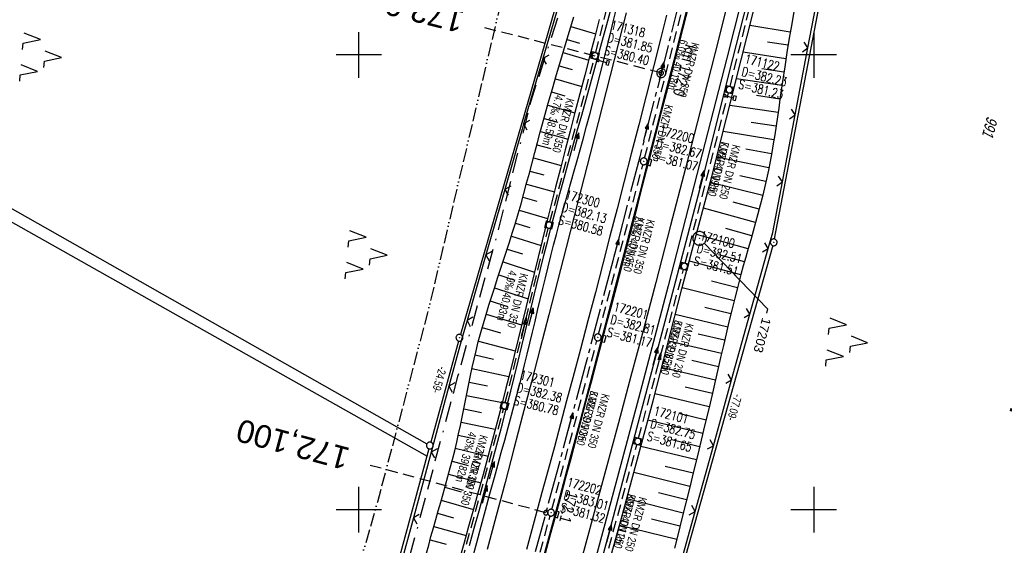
# Model space of a CAD drawing. Extents: x 509317 to 509828, y 453812 to 454779.
# Tile 10 of 23: x 509425 to 509642, y 454092 to 454208. Entities that reach past the tile are written whole.
import ezdxf
from ezdxf import colors
from ezdxf.entities.mleader import LeaderData, LeaderLine
from ezdxf.enums import TextEntityAlignment as Align
from ezdxf.math import Vec2, Vec3

# ---------------------------------------------------------------- set-up
doc = ezdxf.new("R2010")
doc.units = 0
doc.header["$LTSCALE"] = 10
doc.header["$MEASUREMENT"] = 0
for name, pattern in [('ACAD_ISO13W100', [36, 12, -3, 12, -3, 0, -3, 0, -3]), ('ACAD_ISO16W100', [73, 15, -6.5, 15, -6.5, 15, -7, 1, -7]), ('ACHSE', [5.5, 4, -0.5, 0.5, -0.5]), ('AUSGEZOGEN', [0]), ('LT00', [0]), ('LT17', [0.15, 0.1, -0.05]), ('STRICHLINIE2', [0.375, 0.25, -0.125])]:
    doc.linetypes.add(name, pattern=pattern)
doc.layers.get('0').update_dxf_attribs({"linetype": 'LT00'})
for name, color, linetype in [('--EK_FBR', 1, 'LT00'), ('--EK_Halt-Pfeil', 4, 'LT00'), ('--EK_Haltung', 7, 'STRICHLINIE2'), ('--EK_Haltung-Text', 140, 'LT00'), ('--EK_Schacht-Text', 5, 'LT00'), ('--EK_ST-93-1', 30, 'LT17'), ('--EL_DFK_AB_L', 21, 'LT00'), ('--EL_DFK_AB_P', 7, 'LT00'), ('--EL_Halt-Pfeil', 4, 'LT00'), ('--EL_Haltung', 182, 'STRICHLINIE2'), ('--EL_Haltung-Text', 182, 'LT00'), ('-AX-093', 35, 'ACHSE'), ('-ST-93-1', 250, 'LT00'), ('-ST-93-5', 250, 'LT00'), ('ABSTAND', 8, 'LT00'), ('BAB-KABEL', 220, 'ACAD_ISO16W100'), ('DFK_AB_L', 21, 'LT00'), ('DFK_AB_P', 7, 'LT00'), ('DFK_FLUR_NR', 250, 'LT00'), ('DFK_KATASTER', 250, 'LT00'), ('DFK_NUTZUNG', 250, 'LT00'), ('DFK_TOPO-ANL', 252, 'LT00'), ('FESTPKT_TEXT_B', 211, 'LT00'), ('GASLTG', 250, 'ACAD_ISO13W100'), ('GRENZNAME_B', 250, 'Continuous'), ('PFEIL', 140, 'AUSGEZOGEN'), ('V117_AFBR_BAB', 250, 'LT00'), ('V117_BOESCH', 250, 'LT00'), ('V117_BOSCHUNG', 250, 'LT00'), ('V117_GRABEN', 250, 'LT00'), ('V117_H_BORD', 8, 'LT00'), ('V117_KA_MULD', 182, 'LT00'), ('V117_KA_PRUF', 182, 'LT00'), ('V117_LD_MARK', 250, 'LT00'), ('V117_PKT_AU', 211, 'LT00'), ('V117_RASTER', 250, 'LT00'), ('V117_SCHILD_K', 1, 'LT00'), ('V117_SINKK', 182, 'LT00'), ('V117_ZAUN', 40, 'LT00')]:
    doc.layers.add(name, color=color, linetype=linetype)
doc.styles.add('Arial Fett', font='txt', dxfattribs={"width": 0.8})
doc.styles.add('Beschrift', font='ARIAL.TTF')
doc.styles.add('Haltungsbeschriftung', font='ARIAL.TTF', dxfattribs={"width": 0.75})
doc.styles.add('schachtbeschriftung', font='romans.shx', dxfattribs={"width": 0.75, "height": 2})
doc.styles.get("Standard").update_dxf_attribs({"font": 'ARIAL.TTF'})
doc.styles.add('UNIR-H', font='unir_h.shx', dxfattribs={"width": 0.8})

# ---------------------------------------------------------------- blocks, each defined once
blk = doc.blocks.new('SYMB0003')
at = {"color": 0, "linetype": 'ByBlock'}
for p, q in [((-0.015712, 0), (0.010166, 0.012015)), ((0, -0.021257), (-0.015712, 0)), ((0.010166, 0.012015), (0, -0.021257))]:
    blk.add_line(p, q, dxfattribs=at)
for points in [[(-0.031395, 0.499013), (-0.093691, 0.491144), (-0.154509, 0.475528), (-0.21289, 0.452414), (-0.267913, 0.422164), (-0.318712, 0.385257), (-0.364484, 0.342274), (-0.404509, 0.293893), (-0.438154, 0.240877), (-0.464888, 0.184062), (-0.484292, 0.124345), (-0.496058, 0.062667), (-0.5, 0)], [(-0.5, 0), (-0.496058, -0.062667), (-0.484292, -0.124345), (-0.464888, -0.184062), (-0.438154, -0.240877), (-0.404509, -0.293893), (-0.364485, -0.342274), (-0.318712, -0.385257), (-0.267914, -0.422164), (-0.21289, -0.452414), (-0.154509, -0.475529), (-0.093691, -0.491144), (-0.031395, -0.499014), (0.031395, -0.499014)], [(0.5, 0), (0.496057, 0.062667), (0.484292, 0.124345), (0.464888, 0.184062), (0.438153, 0.240877), (0.404509, 0.293893), (0.364484, 0.342274), (0.318712, 0.385257), (0.267913, 0.422164), (0.21289, 0.452414), (0.154509, 0.475528), (0.093691, 0.491144), (0.031395, 0.499013), (-0.031395, 0.499013)], [(0.031395, -0.499014), (0.093691, -0.491144), (0.154509, -0.475529), (0.21289, -0.452414), (0.267914, -0.422164), (0.318712, -0.385257), (0.364485, -0.342274), (0.404509, -0.293893), (0.438154, -0.240877), (0.464889, -0.184062), (0.484292, -0.124345), (0.496058, -0.062667), (0.5, 0)]]:
    blk.add_lwpolyline(points, dxfattribs=at)
blk = doc.blocks.new('SYMB7221')
at = {"color": 0, "linetype": 'ByBlock'}
for p, q in [((0, 0.435), (-0.11, 0.065)), ((0.11, 0.065), (0, 0.435)), ((0.25, 0.065), (0.11, 0.065)), ((-0.35, -0.065), (-0.46, -0.435)), ((0.35, -0.065), (0.24, -0.435))]:
    blk.add_line(p, q, dxfattribs=at)
for points in [[(-0.1, -0.435), (-0.24, -0.435), (-0.35, -0.065)], [(0.6, -0.435), (0.46, -0.435), (0.35, -0.065)]]:
    blk.add_lwpolyline(points, dxfattribs=at)
blk = doc.blocks.new('Pfreil3')
at = {"layer": 'PFEIL'}
blk.add_hatch(color=256, dxfattribs=at).paths.add_polyline_path([(-1.55, 0.27), (-1.55, -0.27), (0, 0)])
for p, q in [((-1.55, 0), (-4.83, 0)), ((-1.55, -0.27), (-1.55, 0.27)), ((-1.55, 0.27), (0, 0)), ((0, 0), (-1.55, -0.27))]:
    blk.add_line(p, q, dxfattribs=at)
blk = doc.blocks.new('SYMB0652')
at = {"color": 0, "linetype": 'ByBlock'}
blk.add_lwpolyline([(-0.15, -0.075), (0.15, -0.075), (0.15, 0.075), (-0.15, 0.075), (-0.15, -0.075)], dxfattribs=at)
blk = doc.blocks.new('SYMB1210')
at = {"color": 0, "linetype": 'ByBlock'}
blk.add_line((0.018815, -0.179014), (0.055623, -0.17119), dxfattribs=at)
for points in [[(-0.2, -0.2), (-0.2, 0.2), (0.2, 0.2), (0.2, -0.2), (-0.2, -0.2)], [(0.018815, 0.179014), (-0.018815, 0.179014), (-0.055623, 0.17119), (-0.09, 0.155885), (-0.120444, 0.133766), (-0.145623, 0.105801), (-0.164438, 0.073213), (-0.176067, 0.037424), (-0.18, 0)], [(-0.18, 0), (-0.176067, -0.037424), (-0.164438, -0.073213), (-0.145623, -0.105801), (-0.120444, -0.133766), (-0.09, -0.155885), (-0.055623, -0.17119), (-0.018815, -0.179014), (0.018815, -0.179014)], [(0.18, 0), (0.176067, 0.037424), (0.164438, 0.073213), (0.145623, 0.105801), (0.120444, 0.133766), (0.09, 0.155885), (0.055623, 0.17119), (0.018815, 0.179014)], [(0.055623, -0.17119), (0.09, -0.155885), (0.120444, -0.133766), (0.145623, -0.105801), (0.164438, -0.073213), (0.176067, -0.037424), (0.18, 0)]]:
    blk.add_lwpolyline(points, dxfattribs=at)
blk = doc.blocks.new('SYMB1263')
at = {"color": 0, "linetype": 'ByBlock'}
for p, q in [((0.014231, 0.098982), (-0.014231, 0.098982)), ((-0.014231, -0.098982), (0.014232, -0.098982))]:
    blk.add_line(p, q, dxfattribs=at)
for points in [[(0, 0.1), (0, 0.75), (0.18, 0.75), (0.18, 1), (-0.18, 1), (-0.18, 0.75), (0, 0.75)], [(-0.014231, 0.098982), (-0.041542, 0.090963), (-0.065486, 0.075575), (-0.084125, 0.054064), (-0.095949, 0.028173), (-0.1, 0)], [(-0.1, 0), (-0.095949, -0.028173), (-0.084125, -0.054064), (-0.065486, -0.075575), (-0.041541, -0.090963), (-0.014231, -0.098982)], [(0.1, 0), (0.095949, 0.028173), (0.084125, 0.054064), (0.065486, 0.075575), (0.041541, 0.090963), (0.014231, 0.098982)], [(0.014232, -0.098982), (0.041542, -0.090963), (0.065486, -0.075575), (0.084125, -0.054064), (0.095949, -0.028173), (0.1, 0)]]:
    blk.add_lwpolyline(points, dxfattribs=at)
blk = doc.blocks.new('_None')
blk = doc.blocks.new('SYMB0024')
at = {"color": 0, "linetype": 'ByBlock'}
for p, q in [((-0.5, 0.5), (0, 0)), ((0, 0), (0.5, 0.5))]:
    blk.add_line(p, q, dxfattribs=at)
blk = doc.blocks.new('SYMB0070')
at = {"color": 0, "linetype": 'ByBlock'}
for p, q in [((-0.5, 0), (0.2, 0)), ((0.5, 0), (0.2, 0.1)), ((0.2, 0.1), (0.2, 0)), ((0.468, 0), (0.21, 0.086)), ((0.21, 0.086), (0.21, -0.086)), ((0.21, -0.086), (0.468, 0)), ((0.22, -0.072), (0.437, 0)), ((0.23, -0.058), (0.405, 0)), ((0.24, -0.045), (0.374, 0)), ((0.342, 0), (0.25, 0.031)), ((0.25, 0.031), (0.25, -0.031)), ((0.25, -0.031), (0.342, 0)), ((0.26, -0.017), (0.31, 0)), ((0.27, -0.003), (0.279, 0))]:
    blk.add_line(p, q, dxfattribs=at)
for points in [[(0.2, 0), (0.2, -0.1), (0.5, 0)], [(0.437, 0), (0.22, 0.072), (0.22, -0.072)], [(0.405, 0), (0.23, 0.058), (0.23, -0.058)], [(0.374, 0), (0.24, 0.045), (0.24, -0.045)], [(0.31, 0), (0.26, 0.017), (0.26, -0.017)], [(0.279, 0), (0.27, 0.003), (0.27, -0.003)]]:
    blk.add_lwpolyline(points, dxfattribs=at)
blk = doc.blocks.new('SYMB2')
at = {"color": 0, "linetype": 'ByBlock', "flags": 128}
for points in [[(-0.031395, 0.499013), (-0.093691, 0.491144), (-0.154509, 0.475528), (-0.21289, 0.452414), (-0.267913, 0.422164), (-0.318712, 0.385257), (-0.364484, 0.342274), (-0.404509, 0.293893), (-0.438154, 0.240877), (-0.464888, 0.184062), (-0.484292, 0.124345), (-0.496058, 0.062667), (-0.5, 0)], [(-0.5, 0), (-0.496058, -0.062667), (-0.484292, -0.124345), (-0.464888, -0.184062), (-0.438154, -0.240877), (-0.404509, -0.293893), (-0.364485, -0.342274), (-0.318712, -0.385257), (-0.267914, -0.422164), (-0.21289, -0.452414), (-0.154509, -0.475529), (-0.093691, -0.491144), (-0.031395, -0.499014), (0.031395, -0.499014)], [(0.5, 0), (0.496057, 0.062667), (0.484292, 0.124345), (0.464888, 0.184062), (0.438153, 0.240877), (0.404509, 0.293893), (0.364484, 0.342274), (0.318712, 0.385257), (0.267913, 0.422164), (0.21289, 0.452414), (0.154509, 0.475528), (0.093691, 0.491144), (0.031395, 0.499013), (-0.031395, 0.499013)], [(0.031395, -0.499014), (0.093691, -0.491144), (0.154509, -0.475529), (0.21289, -0.452414), (0.267914, -0.422164), (0.318712, -0.385257), (0.364485, -0.342274), (0.404509, -0.293893), (0.438154, -0.240877), (0.464889, -0.184062), (0.484292, -0.124345), (0.496058, -0.062667), (0.5, 0)]]:
    blk.add_lwpolyline(points, dxfattribs=at)

msp = doc.modelspace()

# ---------------------------------------------------------------- linework, layer by layer
at = {"layer": '--EK_FBR'}
for points in [[(509608.75, 454313.07), (509605.9, 454301.09), (509599.42, 454274), (509593.63, 454250.32), (509587.34, 454224.89), (509580.87, 454199.3), (509574.32, 454173.71), (509567.99, 454149.23), (509561.47, 454124.46), (509554.6, 454098.73), (509547.89, 454074.04)], [(509524.97, 454089.24), (509525.93, 454092.8), (509526.9, 454096.36), (509527.86, 454099.92), (509528.83, 454103.49), (509529.8, 454107.05), (509530.56, 454109.79), (509531.31, 454112.54), (509532.07, 454115.29), (509532.82, 454118.04), (509533.57, 454120.79), (509534.31, 454123.54), (509535.04, 454126.3), (509535.75, 454129.06), (509536.45, 454131.82), (509537.04, 454134.22), (509537.61, 454136.61), (509538.18, 454139.01), (509538.75, 454141.41), (509539.31, 454143.82), (509539.88, 454146.22), (509540.44, 454148.62), (509541.02, 454151.01), (509541.6, 454153.41), (509542.2, 454155.8), (509542.81, 454158.19), (509543.43, 454160.53), (509544.06, 454162.86), (509544.71, 454165.19), (509545.36, 454167.51), (509546.02, 454169.84), (509546.68, 454172.16), (509547.34, 454174.49), (509548, 454176.81), (509548.66, 454179.14), (509549.3, 454181.46), (509550.08, 454184.32), (509550.84, 454187.19), (509551.59, 454190.05), (509552.33, 454192.92), (509553.06, 454195.8), (509553.78, 454198.67), (509554.5, 454201.54), (509555.22, 454204.42), (509555.94, 454207.29), (509556.82, 454210.77)]]:
    msp.add_lwpolyline(points, dxfattribs=at)
at = {"layer": '--EK_FBR', "color": 2}
for points in [[(509572.6, 454211.3), (509570.5, 454203.01), (509569.17, 454197.81), (509567.84, 454192.61), (509566.5, 454187.42), (509565.17, 454182.22), (509563.83, 454177.03), (509562.82, 454173.09), (509561.81, 454169.15), (509560.8, 454165.21), (509559.78, 454161.27), (509558.77, 454157.33), (509557.74, 454153.4), (509556.64, 454149.17), (509555.53, 454144.94), (509554.41, 454140.72), (509553.3, 454136.49), (509552.18, 454132.27), (509551.06, 454128.04), (509549.94, 454123.83), (509548.83, 454119.61), (509547.71, 454115.4), (509546.59, 454111.19), (509545.47, 454106.98), (509544.33, 454102.77), (509543.21, 454098.62), (509542.08, 454094.48), (509540.95, 454090.34)], [(509567.67, 454208.76), (509566.4, 454203.79), (509564.78, 454197.42), (509563.15, 454191.04), (509561.52, 454184.67), (509559.88, 454178.29), (509558.33, 454172.23), (509556.77, 454166.17), (509555.2, 454160.12), (509553.63, 454154.06), (509552, 454147.79), (509550.35, 454141.52), (509548.7, 454135.26), (509547.04, 454128.99), (509545.69, 454123.94), (509544.34, 454118.89), (509542.98, 454113.84), (509541.62, 454108.79), (509540.26, 454103.74), (509538.57, 454097.5), (509536.87, 454091.26)]]:
    msp.add_lwpolyline(points, dxfattribs=at)
at = {"layer": '--EK_Haltung'}
for p, q in [((509552.11, 454200.55), (509561.48, 454238.05)), ((509581.62, 454193.1), (509590.93, 454230.71)), ((509562.82, 454177.32), (509572.31, 454214.82)), ((509542, 454163.31), (509551.73, 454199.1)), ((509571.76, 454154.24), (509581.25, 454191.64)), ((509552.72, 454138.62), (509562.45, 454175.87)), ((509532.2, 454123.57), (509541.63, 454161.85)), ((509561.51, 454115.73), (509571.38, 454152.79)), ((509542.44, 454100.06), (509552.33, 454137.17)), ((509521.7, 454085.15), (509531.82, 454122.11)), ((509551.03, 454077.02), (509561.12, 454114.28)), ((509531.98, 454061.67), (509542.05, 454098.62))]:
    msp.add_line(p, q, dxfattribs=at)
at = {"layer": '--EK_ST-93-1', "ltscale": 2.5}
for p, q in [((509566.48, 454196.05), (509527.72, 454205.96)), ((509541.13, 454099.32), (509502.5, 454109.75))]:
    msp.add_line(p, q, dxfattribs=at)
at = {"layer": '--EL_DFK_AB_L'}
for p, q in [((509591.35, 454159.53), (509625.66, 454337.91)), ((509566.68, 454291.61), (509522.32, 454138.53)), ((509591.01, 454158.07), (509570.52, 454085.3)), ((509521.91, 454137.09), (509515.82, 454114.81)), ((509515.42, 454113.36), (509479.56, 453982.17))]:
    msp.add_line(p, q, dxfattribs=at)
at = {"layer": '--EL_Haltung'}
for p, q in [((509552.11, 454200.55), (509561.48, 454238.05)), ((509581.62, 454193.1), (509590.93, 454230.71)), ((509562.82, 454177.32), (509572.31, 454214.82)), ((509542, 454163.31), (509551.73, 454199.1)), ((509571.76, 454154.24), (509581.25, 454191.64)), ((509552.72, 454138.62), (509562.45, 454175.87)), ((509532.2, 454123.57), (509541.63, 454161.85)), ((509561.51, 454115.73), (509571.38, 454152.79)), ((509542.44, 454100.06), (509552.33, 454137.17)), ((509521.7, 454085.15), (509531.82, 454122.11)), ((509551.03, 454077.02), (509561.12, 454114.28)), ((509531.98, 454061.67), (509542.05, 454098.62))]:
    msp.add_line(p, q, dxfattribs=at)
at = {"layer": '-AX-093', "ltscale": 0.2}
msp.add_lwpolyline([(509611.62, 454384.36), (509606.39, 454361.31), (509601.09, 454338.29), (509595.7, 454315.28), (509590.24, 454292.29), (509584.7, 454269.32), (509579.08, 454246.36), (509573.39, 454223.43), (509567.61, 454200.52), (509561.76, 454177.62), (509555.83, 454154.75), (509549.83, 454131.89), (509543.74, 454109.06), (509537.58, 454086.24)], dxfattribs=at)
at = {"layer": 'BAB-KABEL', "ltscale": 0.03, "flags": 128}
msp.add_lwpolyline([(509654.18, 454752.31), (509649.8, 454731.91), (509645.39, 454711.52), (509640.68, 454673.99), (509628.98, 454666.4), (509623.35, 454623.69), (509618.17, 454588.72), (509612.85, 454551.17), (509607.22, 454515.13), (509602.81, 454490.11), (509597.97, 454465.58), (509592.07, 454427.9), (509586.78, 454397.77), (509581.94, 454365.98), (509576.64, 454335.85), (509570.59, 454300.15), (509566.51, 454283.22), (509563.93, 454275.01), (509554.7, 454243.68), (509546.38, 454216.59), (509537.75, 454189.63), (509530.61, 454161.42), (509521.72, 454129.27), (509507.61, 454076.48), (509491.41, 454016.32), (509481.47, 453981.55), (509458.21, 453903.63), (509443.88, 453851.22)], dxfattribs=at)
at = {"layer": 'DFK_AB_L'}
for p, q in [((509591.35, 454159.53), (509625.66, 454337.91)), ((509566.68, 454291.61), (509522.32, 454138.53)), ((509591.01, 454158.07), (509570.52, 454085.3)), ((509521.91, 454137.09), (509515.82, 454114.81)), ((509515.42, 454113.36), (509479.56, 453982.17))]:
    msp.add_line(p, q, dxfattribs=at)
at = {"layer": 'DFK_KATASTER'}
msp.add_line((509394.89, 454182.55), (509514.97, 454114.46), dxfattribs=at)
at = {"layer": 'DFK_TOPO-ANL'}
msp.add_line((509515.1, 454111.71), (509394.18, 454179.86), dxfattribs=at)
at = {"layer": 'GASLTG', "ltscale": 0.025, "flags": 128}
msp.add_lwpolyline([(509636.99, 454756.79), (509630.01, 454722.15), (509625.52, 454700.41), (509623.56, 454684.93), (509618.48, 454649.27), (509611.85, 454606.09), (509605.58, 454569.67), (509598.82, 454529.7), (509593.28, 454495.72), (509588.46, 454464.7), (509581.73, 454423.05), (509565.4, 454353.78), (509547.78, 454280.34), (509530.41, 454208.18), (509515.13, 454143.3), (509504.09, 454101.66), (509494.78, 454069.32), (509485.05, 454035.41), (509470.65, 453985.96), (509464.08, 453964.07), (509450.2, 453919.85), (509429.44, 453854.99)], dxfattribs=at)
at = {"layer": 'V117_AFBR_BAB'}
for points in [[(509608.75, 454313.07), (509605.9, 454301.09), (509599.42, 454274), (509593.63, 454250.32), (509587.34, 454224.89), (509580.87, 454199.3), (509574.32, 454173.71), (509567.99, 454149.23), (509561.47, 454124.46), (509554.6, 454098.73), (509547.89, 454074.04)], [(509524.97, 454089.24), (509525.93, 454092.8), (509526.9, 454096.36), (509527.86, 454099.92), (509528.83, 454103.49), (509529.8, 454107.05), (509530.56, 454109.79), (509531.31, 454112.54), (509532.07, 454115.29), (509532.82, 454118.04), (509533.57, 454120.79), (509534.31, 454123.54), (509535.04, 454126.3), (509535.75, 454129.06), (509536.45, 454131.82), (509537.04, 454134.22), (509537.61, 454136.61), (509538.18, 454139.01), (509538.75, 454141.41), (509539.31, 454143.82), (509539.88, 454146.22), (509540.44, 454148.62), (509541.02, 454151.01), (509541.6, 454153.41), (509542.2, 454155.8), (509542.81, 454158.19), (509543.43, 454160.53), (509544.06, 454162.86), (509544.71, 454165.19), (509545.36, 454167.51), (509546.02, 454169.84), (509546.68, 454172.16), (509547.34, 454174.49), (509548, 454176.81), (509548.66, 454179.14), (509549.3, 454181.46), (509550.08, 454184.32), (509550.84, 454187.19), (509551.59, 454190.05), (509552.33, 454192.92), (509553.06, 454195.8), (509553.78, 454198.67), (509554.5, 454201.54), (509555.22, 454204.42), (509555.94, 454207.29), (509556.82, 454210.77)]]:
    msp.add_lwpolyline(points, dxfattribs=at)
at = {"layer": 'V117_AFBR_BAB', "color": 0}
for points in [[(509572.6, 454211.3), (509570.5, 454203.01), (509569.17, 454197.81), (509567.84, 454192.61), (509566.5, 454187.42), (509565.17, 454182.22), (509563.83, 454177.03), (509562.82, 454173.09), (509561.81, 454169.15), (509560.8, 454165.21), (509559.78, 454161.27), (509558.77, 454157.33), (509557.74, 454153.4), (509556.64, 454149.17), (509555.53, 454144.94), (509554.41, 454140.72), (509553.3, 454136.49), (509552.18, 454132.27), (509551.06, 454128.04), (509549.94, 454123.83), (509548.83, 454119.61), (509547.71, 454115.4), (509546.59, 454111.19), (509545.47, 454106.98), (509544.33, 454102.77), (509543.21, 454098.62), (509542.08, 454094.48), (509540.95, 454090.34)], [(509567.67, 454208.76), (509566.4, 454203.79), (509564.78, 454197.42), (509563.15, 454191.04), (509561.52, 454184.67), (509559.88, 454178.29), (509558.33, 454172.23), (509556.77, 454166.17), (509555.2, 454160.12), (509553.63, 454154.06), (509552, 454147.79), (509550.35, 454141.52), (509548.7, 454135.26), (509547.04, 454128.99), (509545.69, 454123.94), (509544.34, 454118.89), (509542.98, 454113.84), (509541.62, 454108.79), (509540.26, 454103.74), (509538.57, 454097.5), (509536.87, 454091.26)]]:
    msp.add_lwpolyline(points, dxfattribs=at)
at = {"layer": 'V117_BOESCH'}
for points in [[(509514.9, 454090.46), (509515.36, 454092.19), (509515.86, 454094.08), (509516.39, 454095.97), (509516.92, 454097.85), (509517.45, 454099.74), (509517.99, 454101.62), (509518.53, 454103.5), (509519.06, 454105.39), (509519.59, 454107.28), (509520.1, 454109.17), (509520.6, 454111.06), (509521.08, 454112.96), (509521.53, 454114.86), (509521.94, 454116.68), (509522.33, 454118.5), (509522.71, 454120.33), (509523.07, 454122.15), (509523.44, 454123.98), (509523.8, 454125.81), (509524.16, 454127.64), (509524.54, 454129.47), (509524.92, 454131.29), (509525.33, 454133.1), (509525.76, 454134.91), (509526.27, 454136.93), (509526.82, 454138.94), (509527.39, 454140.95), (509527.98, 454142.95), (509528.6, 454144.94), (509529.23, 454146.93), (509529.87, 454148.91), (509530.52, 454150.9), (509531.17, 454152.88), (509531.83, 454154.87), (509532.47, 454156.85), (509533.11, 454158.84), (509533.74, 454160.83), (509534.36, 454162.82), (509535.02, 454165.06), (509535.66, 454167.29), (509536.28, 454169.53), (509536.89, 454171.78), (509537.5, 454174.02), (509538.09, 454176.27), (509538.69, 454178.52), (509539.29, 454180.77), (509539.89, 454183.02), (509540.76, 454186.2), (509541.66, 454189.38), (509542.56, 454192.55), (509543.49, 454195.72), (509544.42, 454198.89), (509545.36, 454202.05), (509546.32, 454205.21), (509547.27, 454208.37)], [(509595.69, 454209.99), (509595.16, 454206.84), (509594.64, 454203.68), (509594.13, 454200.53), (509593.63, 454197.37), (509593.15, 454194.2), (509592.87, 454192.24), (509592.59, 454190.28), (509592.3, 454188.32), (509592.02, 454186.36), (509591.73, 454184.4), (509591.43, 454182.44), (509591.11, 454180.49), (509590.78, 454178.54), (509590.42, 454176.59), (509590.05, 454174.65), (509589.64, 454172.72), (509589.2, 454170.79), (509588.74, 454168.87), (509588.25, 454166.95), (509587.74, 454165.04), (509587.22, 454163.13), (509586.69, 454161.23), (509586.15, 454159.32), (509585.6, 454157.42), (509585.06, 454155.51), (509584.53, 454153.6), (509584, 454151.69), (509583.31, 454149.1), (509582.65, 454146.51), (509582, 454143.9), (509581.37, 454141.3), (509580.75, 454138.69), (509580.14, 454136.08), (509579.54, 454133.47), (509578.94, 454130.86), (509578.34, 454128.25), (509577.73, 454125.64), (509576.92, 454122.19), (509576.1, 454118.74), (509575.27, 454115.3), (509574.43, 454111.85), (509573.59, 454108.41), (509572.74, 454104.97), (509571.89, 454101.53), (509571.04, 454098.09), (509570.19, 454094.65), (509569.42, 454091.55)]]:
    msp.add_lwpolyline(points, dxfattribs=at)
at = {"layer": 'V117_BOSCHUNG'}
for p, q in [((509546.64, 454206.29), (509552.03, 454204.64)), ((509594.86, 454205.05), (509585.99, 454206.51)), ((509545.77, 454203.4), (509548.53, 454202.58)), ((509594.38, 454202.12), (509589.82, 454202.84)), ((509544.91, 454200.52), (509550.53, 454198.85)), ((509593.91, 454199.16), (509584.51, 454200.64)), ((509544.05, 454197.63), (509546.91, 454196.8)), ((509593.46, 454196.22), (509588.61, 454196.96)), ((509543.2, 454194.76), (509549.01, 454193.05)), ((509593.02, 454193.27), (509583.03, 454194.75)), ((509542.37, 454191.86), (509545.31, 454191.01)), ((509592.59, 454190.31), (509587.44, 454191.06)), ((509541.54, 454188.97), (509547.5, 454187.27)), ((509592.16, 454187.33), (509581.56, 454188.9)), ((509540.72, 454186.06), (509543.74, 454185.22)), ((509591.72, 454184.34), (509586.28, 454185.17)), ((509539.93, 454183.15), (509545.99, 454181.49)), ((509591.25, 454181.31), (509580.12, 454183.15)), ((509539.15, 454180.25), (509542.19, 454179.42)), ((509590.73, 454178.27), (509585.07, 454179.29)), ((509538.38, 454177.35), (509544.49, 454175.7)), ((509590.16, 454175.2), (509578.7, 454177.52)), ((509537.61, 454174.45), (509540.68, 454173.62)), ((509589.51, 454172.16), (509583.76, 454173.44)), ((509536.84, 454171.56), (509543, 454169.87)), ((509588.8, 454169.12), (509577.27, 454171.93)), ((509536.05, 454168.69), (509539.15, 454167.82)), ((509588.03, 454166.12), (509582.28, 454167.62)), ((509535.24, 454165.83), (509541.51, 454164)), ((509587.22, 454163.15), (509575.77, 454166.31)), ((509534.41, 454162.99), (509537.59, 454162.02)), ((509585.58, 454157.34), (509574.23, 454160.55)), ((509586.4, 454160.22), (509580.71, 454161.83)), ((509533.53, 454160.15), (509540.05, 454158.11)), ((509532.63, 454157.32), (509535.98, 454156.24)), ((509584.77, 454154.48), (509579.11, 454156.05)), ((509531.7, 454154.48), (509538.61, 454152.23)), ((509583.99, 454151.63), (509572.67, 454154.68)), ((509530.76, 454151.63), (509534.33, 454150.47)), ((509583.23, 454148.78), (509577.56, 454150.26)), ((509529.82, 454148.77), (509537.19, 454146.39)), ((509582.5, 454145.93), (509571.09, 454148.78)), ((509528.9, 454145.89), (509532.69, 454144.69)), ((509527.99, 454142.98), (509535.79, 454140.62)), ((509581.79, 454143.05), (509576.06, 454144.44)), ((509581.1, 454140.16), (509569.58, 454142.91)), ((509527.13, 454140.04), (509531.11, 454138.9)), ((509580.42, 454137.26), (509574.62, 454138.62)), ((509526.31, 454137.07), (509534.4, 454134.92)), ((509579.74, 454134.35), (509568.07, 454137.06)), ((509525.56, 454134.07), (509529.63, 454133.09)), ((509579.08, 454131.44), (509573.2, 454132.79)), ((509524.87, 454131.06), (509532.99, 454129.28)), ((509578.4, 454128.51), (509566.57, 454131.25)), ((509524.25, 454128.06), (509528.26, 454127.25)), ((509577.72, 454125.57), (509571.77, 454126.96)), ((509523.65, 454125.1), (509531.53, 454123.54)), ((509577.03, 454122.63), (509565.08, 454125.47)), ((509523.07, 454122.16), (509526.93, 454121.39)), ((509522.49, 454119.25), (509530, 454117.69)), ((509575.63, 454116.76), (509563.55, 454119.7)), ((509576.33, 454119.69), (509570.33, 454121.14)), ((509521.87, 454116.37), (509525.54, 454115.55)), ((509574.92, 454113.85), (509568.84, 454115.32)), ((509521.21, 454113.52), (509528.41, 454111.76)), ((509574.2, 454110.92), (509561.99, 454113.91)), ((509520.5, 454110.67), (509524.05, 454109.74)), ((509573.48, 454108), (509567.35, 454109.51)), ((509519.74, 454107.81), (509526.8, 454105.87)), ((509572.76, 454105.07), (509560.45, 454108.14)), ((509518.94, 454104.94), (509522.47, 454103.95)), ((509518.12, 454102.07), (509525.19, 454100.06)), ((509571.32, 454099.25), (509558.89, 454102.35)), ((509572.04, 454102.16), (509565.85, 454103.7)), ((509517.3, 454099.19), (509520.84, 454098.18)), ((509570.6, 454096.34), (509564.36, 454097.89)), ((509516.47, 454096.28), (509523.58, 454094.3)), ((509569.89, 454093.43), (509557.32, 454096.54)), ((509515.67, 454093.35), (509519.22, 454092.4))]:
    msp.add_line(p, q, dxfattribs=at)
at = {"layer": 'V117_GRABEN'}
for points in [[(509614.16, 454313.97), (509612.9, 454311.86), (509611.71, 454309.71), (509610.61, 454307.51), (509609.59, 454305.27), (509608.66, 454303), (509607.81, 454300.69), (509604.79, 454289), (509600.68, 454273.8), (509594.88, 454249.97), (509588.68, 454224.71), (509582.14, 454199.16), (509575.67, 454173.45), (509569.28, 454148.87), (509562.75, 454124.21), (509555.88, 454098.45), (509550.02, 454076.54)], [(509482.97, 453841.04), (509489.99, 453864), (509497.45, 453889.24), (509511.92, 453936.46), (509519.1, 453960.49), (509525.97, 453984.38), (509533.03, 454008.35), (509539.85, 454032.86), (509544.59, 454049.31), (509551.62, 454076.07), (509557.76, 454098.12), (509564.68, 454123.93), (509571.04, 454148.57), (509577.63, 454173.26), (509584.08, 454198.9), (509590.5, 454224.42), (509596.71, 454249.61), (509602.6, 454273.37), (509606.61, 454288.55), (509609.63, 454300.21)], [(509524.3, 454092.08), (509525.36, 454095.9), (509526.43, 454099.73), (509527.48, 454103.55), (509528.52, 454107.38), (509529.56, 454111.22), (509530.57, 454115.05), (509531.58, 454118.89), (509532.57, 454122.74), (509533.4, 454126.05), (509534.22, 454129.36), (509535.04, 454132.68), (509535.85, 454136), (509536.65, 454139.32), (509537.45, 454142.64), (509538.26, 454145.96), (509539.06, 454149.27), (509539.88, 454152.59), (509540.7, 454155.91), (509541.53, 454159.22), (509542.38, 454162.52), (509543.29, 454165.99), (509544.22, 454169.46), (509545.16, 454172.92), (509546.1, 454176.39), (509547.06, 454179.84), (509548.03, 454183.3), (509549, 454186.76), (509549.96, 454190.21), (509550.93, 454193.67), (509551.9, 454197.12), (509552.86, 454200.58), (509553.81, 454204.04), (509554.75, 454207.5), (509555.85, 454211.62)], [(509552.85, 454207.82), (509551.79, 454203.72), (509550.72, 454199.62), (509549.65, 454195.53), (509548.58, 454191.43), (509547.51, 454187.33), (509546.44, 454183.24), (509545.37, 454179.14), (509544.31, 454175.04), (509543.26, 454170.94), (509542.22, 454166.83), (509541.19, 454162.73), (509540.3, 454159.13), (509539.42, 454155.52), (509538.54, 454151.92), (509537.66, 454148.31), (509536.79, 454144.71), (509535.91, 454141.1), (509535.03, 454137.5), (509534.15, 454133.9), (509533.25, 454130.3), (509532.34, 454126.7), (509531.42, 454123.11), (509530.42, 454119.27), (509529.4, 454115.43), (509528.37, 454111.59), (509527.32, 454107.76), (509526.27, 454103.93), (509525.2, 454100.1), (509524.13, 454096.28), (509523.06, 454092.45), (509521.99, 454088.63)]]:
    msp.add_lwpolyline(points, dxfattribs=at)
at = {"layer": 'V117_H_BORD'}
msp.add_lwpolyline([(509539.69, 454086.24), (509541.96, 454094.6), (509544.23, 454102.95), (509546.48, 454111.31), (509548.72, 454119.68), (509550.94, 454128.05), (509552.79, 454135.05), (509554.63, 454142.05), (509556.46, 454149.05), (509558.28, 454156.06), (509560.09, 454163.07), (509561.9, 454170.08), (509563.71, 454177.09), (509565.58, 454184.35), (509567.44, 454191.6), (509569.29, 454198.86), (509571.14, 454206.12), (509572.99, 454213.38)], dxfattribs=at)
at = {"layer": 'V117_LD_MARK'}
for points in [[(509619.95, 454374.49), (509616.5, 454359.32), (509613.02, 454344.17), (509609.5, 454329.02), (509605.96, 454313.88), (509602.97, 454301.23), (509599.97, 454288.59), (509596.94, 454275.95), (509593.88, 454263.32), (509590.81, 454250.7), (509587.7, 454238.08), (509584.58, 454225.46), (509581.43, 454212.86), (509578.25, 454200.26), (509575.04, 454187.66), (509571.81, 454175.08), (509568.55, 454162.5), (509565.26, 454149.93), (509562.55, 454139.65), (509559.82, 454129.37), (509557.08, 454119.1), (509554.31, 454108.83), (509551.53, 454098.56), (509548.74, 454088.3)], [(509558.78, 454209.26), (509556.16, 454198.94), (509553.52, 454188.61), (509550.87, 454178.29), (509548.22, 454167.97), (509545.57, 454157.64), (509543.66, 454150.26), (509541.76, 454142.88), (509539.85, 454135.5), (509537.93, 454128.12), (509536.01, 454120.74), (509534.08, 454113.36), (509532.14, 454105.99), (509530.2, 454098.62), (509528.24, 454091.25)]]:
    msp.add_lwpolyline(points, dxfattribs=at)
at = {"layer": 'V117_RASTER'}
for p, q in [((509500, 454195), (509500, 454205)), ((509600, 454205), (509600, 454195)), ((509505, 454200), (509495, 454200)), ((509605, 454200), (509595, 454200)), ((509500, 454095), (509500, 454105)), ((509600, 454105), (509600, 454095)), ((509495, 454100), (509505, 454100)), ((509595, 454100), (509605, 454100))]:
    msp.add_line(p, q, dxfattribs=at)
at = {"layer": 'V117_ZAUN'}
for p, q in [((509544.67, 454213.64), (509540.45, 454199.25)), ((509595.93, 454186.82), (509598.74, 454201.55)), ((509540.45, 454199.25), (509536.23, 454184.85)), ((509593.12, 454172.08), (509595.93, 454186.82)), ((509532.08, 454170.44), (509527.93, 454156.03)), ((509527.93, 454156.03), (509523.78, 454141.61)), ((509585.99, 454142.97), (509590.01, 454157.42)), ((509581.96, 454128.52), (509585.99, 454142.97)), ((509577.94, 454114.07), (509581.96, 454128.52)), ((509519.81, 454127.15), (509515.9, 454112.67)), ((509515.9, 454112.67), (509511.99, 454098.18)), ((509573.91, 454099.62), (509577.94, 454114.07)), ((509511.99, 454098.18), (509508.08, 454083.7)), ((509569.89, 454085.17), (509573.91, 454099.62))]:
    msp.add_line(p, q, dxfattribs=at)
for points in [[(509598.74, 454201.55), (509600.05, 454208.41), (509601.57, 454216.28)], [(509536.23, 454184.85), (509535.9, 454183.71), (509532.08, 454170.44)], [(509590.01, 454157.42), (509591, 454160.97), (509593.12, 454172.08)], [(509523.78, 454141.61), (509522.64, 454137.64), (509519.81, 454127.15)]]:
    msp.add_lwpolyline(points, dxfattribs=at)

# ---------------------------------------------------------------- block references
at = {"layer": '--EK_Halt-Pfeil', "yscale": 4, "zscale": 4}
for p, xscale, rotation in [((509566.62, 454196.53), 4.000000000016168, 75.79619000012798), ((509547.83, 454180.94), 4.00000000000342, 74.798660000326), ((509575.41, 454172.63), 4.000000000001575, 75.75768000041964), ((509556.65, 454157.6), 4.000000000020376, 75.36385999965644), ((509537.88, 454142.47), 4.000000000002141, 76.16873000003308), ((509565.2, 454133.77), 4.000000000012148, 75.08330000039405), ((509546.57, 454119.36), 4.000000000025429, 75.07578999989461), ((509529.26, 454108.67), 4.000000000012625, 74.67794999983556), ((509555.02, 454094.79), 3.999999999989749, 74.84871000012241)]:
    msp.add_blockref('SYMB0070', p, dxfattribs=dict(at, xscale=xscale, rotation=rotation))
at = {"layer": '--EL_DFK_AB_P', "xscale": 1.500000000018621, "yscale": 1.5, "zscale": 1.5, "rotation": 264.7377099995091}
for p in [(509591.21, 454158.79), (509522.11, 454137.81), (509515.62, 454114.09)]:
    msp.add_blockref('SYMB0003', p, dxfattribs=at)
at = {"layer": '--EL_Halt-Pfeil', "yscale": 4, "zscale": 4}
for p, xscale, rotation in [((509563.12, 454183.02), 4.000000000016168, 75.79619000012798), ((509547.83, 454180.94), 4.00000000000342, 74.798660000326), ((509575.41, 454172.63), 4.000000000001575, 75.75768000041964), ((509556.65, 454157.6), 4.000000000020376, 75.36385999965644), ((509537.88, 454142.47), 4.000000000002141, 76.16873000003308), ((509565.2, 454133.77), 4.000000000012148, 75.08330000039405), ((509546.57, 454119.36), 4.000000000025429, 75.07578999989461), ((509527.72, 454103.37), 4.000000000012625, 74.67794999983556), ((509555.02, 454094.79), 3.999999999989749, 74.84871000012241)]:
    msp.add_blockref('SYMB0070', p, dxfattribs=dict(at, xscale=xscale, rotation=rotation))
at = {"layer": '-ST-93-1', "rotation": 274.1956499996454}
for p in [(509566.48, 454196.05), (509541.13, 454099.32)]:
    msp.add_blockref('SYMB2', p, dxfattribs=at)
at = {"layer": '-ST-93-5', "xscale": 1.999999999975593, "yscale": 2, "zscale": 2, "rotation": 274.1956499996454}
msp.add_blockref('SYMB2', (509566.48, 454196.05), dxfattribs=at)
at = {"layer": 'DFK_AB_P', "xscale": 1.500000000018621, "yscale": 1.5, "zscale": 1.5, "rotation": 264.7377099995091}
for p in [(509591.21, 454158.79), (509522.11, 454137.81), (509515.62, 454114.09)]:
    msp.add_blockref('SYMB0003', p, dxfattribs=at)
at = {"layer": 'DFK_NUTZUNG', "xscale": 10.00000000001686, "yscale": 10, "zscale": 10, "rotation": 264.7377100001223}
for p in [(509430.32, 454199.82), (509501.91, 454156.35), (509607.53, 454137.1)]:
    msp.add_blockref('SYMB7221', p, dxfattribs=at)
at = {"layer": 'PFEIL'}
for p, rotation in [((509536.81, 454142.26), 76.38142902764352), ((509566.43, 454134.49), 75.29399615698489)]:
    msp.add_blockref('Pfreil3', p, dxfattribs=dict(at, rotation=rotation))
at = {"layer": 'V117_KA_MULD', "zscale": 3.8}
for p, xscale, yscale, rotation in [((509551.93, 454199.82), 3.799999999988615, 3.799999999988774, 254.4027517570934), ((509581.44, 454192.37), 3.799999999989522, 3.799999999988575, 255.8841029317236), ((509541.81, 454162.58), 3.799999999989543, 3.799999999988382, 255.8539210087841), ((509571.57, 454153.51), 3.799999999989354, 3.799999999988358, 255.4038000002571), ((509532.02, 454122.84), 3.799999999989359, 3.799999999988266, 255.6023153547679), ((509561.32, 454115.01), 3.799999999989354, 3.799999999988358, 255.4038000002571)]:
    msp.add_blockref('SYMB1210', p, dxfattribs=dict(at, xscale=xscale, yscale=yscale, rotation=rotation))
at = {"layer": 'V117_KA_PRUF', "xscale": 1.499999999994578, "yscale": 1.5, "zscale": 1.5, "rotation": 255.4038000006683}
for p in [(509562.63, 454176.6), (509552.53, 454137.89), (509542.25, 454099.34)]:
    msp.add_blockref('SYMB0003', p, dxfattribs=at)
at = {"layer": 'V117_PKT_AU', "xscale": 3.000000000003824, "yscale": 3, "zscale": 3, "rotation": 255.4037999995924}
msp.add_blockref('SYMB0003', (509574.9, 454159.67), dxfattribs=at)
at = {"layer": 'V117_SCHILD_K', "xscale": 2.499999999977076, "yscale": 2.5, "zscale": 2.5, "rotation": 255.4038000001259}
for p in [(509552.6, 454198.83), (509580.49, 454191.04)]:
    msp.add_blockref('SYMB1263', p, dxfattribs=at)
at = {"layer": 'V117_SINKK', "zscale": 4.5}
for p, xscale, yscale, rotation in [((509563.92, 454176.39), 4.499999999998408, 4.500000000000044, 255.6077410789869), ((509553.86, 454137.58), 4.499999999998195, 4.500000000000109, 255.1659882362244), ((509543.55, 454098.96), 4.4999999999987, 4.500000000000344, 254.7661801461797)]:
    msp.add_blockref('SYMB0652', p, dxfattribs=dict(at, xscale=xscale, yscale=yscale, rotation=rotation))
at = {"layer": 'V117_ZAUN', "yscale": 2.099999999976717, "zscale": 2.1}
for p, xscale, rotation in [((509598.74, 454201.55), 2.100000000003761, 79.20438000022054), ((509540.45, 454199.25), 2.100000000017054, 253.6760399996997), ((509595.93, 454186.82), 2.100000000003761, 79.20438000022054), ((509536.23, 454184.85), 2.100000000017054, 253.6760399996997), ((509593.12, 454172.08), 2.100000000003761, 79.20438000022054), ((509532.08, 454170.44), 2.099999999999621, 253.9453999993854), ((509590.01, 454157.42), 2.099999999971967, 74.43510000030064), ((509527.93, 454156.03), 2.099999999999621, 253.9453999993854), ((509585.99, 454142.97), 2.099999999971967, 74.43510000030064), ((509523.78, 454141.61), 2.099999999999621, 253.9453999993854), ((509519.81, 454127.15), 2.099999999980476, 254.8897199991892), ((509581.96, 454128.52), 2.099999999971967, 74.43510000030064), ((509577.94, 454114.07), 2.099999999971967, 74.43510000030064), ((509515.9, 454112.67), 2.099999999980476, 254.8897199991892), ((509573.91, 454099.62), 2.099999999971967, 74.43510000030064), ((509511.99, 454098.18), 2.099999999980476, 254.8897199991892)]:
    msp.add_blockref('SYMB0024', p, dxfattribs=dict(at, xscale=xscale, rotation=rotation))

# ---------------------------------------------------------------- texts
at = {"layer": '--EK_Haltung-Text', "style": 'Haltungsbeschriftung', "width": 0.75}
for s, rotation, p in [('6.0‰ 40.18m', -104.2038, (509570.67, 454203.51)), ('KMZR DN 350', -104.2038, (509573.16, 454202.88)), ('4.7‰ 38.59m', -105.2013, (509543.23, 454191.31)), ('KMZR DN 350', -105.2013, (509545.7, 454190.64)), ('7.0‰ 40.09m', -104.2423, (509579.71, 454181.05)), ('KMZR DN 250', -104.2423, (509582.19, 454180.42)), ('2.5‰ 40.00m', -104.6361, (509560.92, 454164.62)), ('KMZR DN 350', -104.6361, (509563.39, 454163.98)), ('4.9‰ 40.93m', -103.8313, (509533.04, 454152.73)), ('KMZR DN 350', -103.8313, (509535.52, 454152.12)), ('3.5‰ 39.85m', -104.9167, (509569.48, 454141.8)), ('KMZR DN 250', -104.9167, (509571.95, 454141.14)), ('3.8‰ 39.90m', -104.9242, (509550.97, 454126.3)), ('KMZR DN 350', -104.9242, (509553.44, 454125.64)), ('4.3‰ 39.82m', -105.3221, (509524.19, 454117.24)), ('KMZR DN 350', -105.3221, (509526.66, 454116.57)), ('2.5‰ 40.11m', -105.1513, (509559.2, 454103.6)), ('KMZR DN 250', -105.1513, (509561.67, 454102.93))]:
    msp.add_text(s, height=1.8, rotation=rotation, dxfattribs=at).set_placement(p)
at = {"layer": '--EK_Schacht-Text', "style": 'schachtbeschriftung', "width": 0.75}
for s, rotation, p in [('171318', -14.0371, (509555.2, 454205.71)), ('D=381.85', -14.0371, (509554.5, 454202.92)), ('S=380.40', -14.0371, (509553.81, 454200.13)), ('171122', -13.9025, (509584.7, 454198.27)), ('D=382.23', -13.9025, (509584.01, 454195.47)), ('S=381.23', -13.9025, (509583.32, 454192.68)), ('172200', -14.2038, (509565.93, 454182.48)), ('D=382.67', -14.2038, (509565.22, 454179.69)), ('S=381.07', -14.2038, (509564.52, 454176.89)), ('172300', -15.2013, (509545.2, 454168.41)), ('D=382.13', -15.2013, (509544.45, 454165.63)), ('S=380.58', -15.2013, (509543.69, 454162.85)), ('172100', -14.2423, (509574.87, 454159.39)), ('D=382.51', -14.2423, (509574.16, 454156.6)), ('S=381.51', -14.2423, (509573.46, 454153.81)), ('172201', -14.6361, (509555.86, 454143.75)), ('D=382.81', -14.6361, (509555.14, 454140.96)), ('S=381.17', -14.6361, (509554.41, 454138.17)), ('172301', -13.8313, (509535.28, 454128.74)), ('D=382.38', -13.8313, (509534.59, 454125.94)), ('S=380.78', -13.8313, (509533.9, 454123.15)), ('172101', -14.9167, (509564.68, 454120.85)), ('D=382.75', -14.9167, (509563.94, 454118.06)), ('S=381.65', -14.9167, (509563.2, 454115.28)), ('172202', -14.9242, (509545.62, 454105.18)), ('D=383.01', -14.9242, (509544.88, 454102.4)), ('S=381.32', -14.9242, (509544.13, 454099.61))]:
    msp.add_text(s, height=2, rotation=rotation, dxfattribs=at).set_placement(p)
at = {"layer": '--EK_ST-93-1', "style": 'Beschrift'}
for s, rotation, p in [('172,000', -194.2762, (509522.87, 454207.19)), ('172,100', -195.0989, (509497.67, 454111.05))]:
    msp.add_text(s, height=5, rotation=rotation, dxfattribs=at).set_placement(p, align=Align.MIDDLE_LEFT)
at = {"layer": '--EL_Haltung-Text', "style": 'Haltungsbeschriftung', "width": 0.75}
for s, rotation, p in [('KMZR DN 350', -105.2013, (509545.7, 454190.64)), ('KMZR DN 350', -104.2038, (509567.37, 454189.23)), ('KMZR DN 250', -104.2423, (509579.71, 454181.05)), ('KMZR DN 350', -104.6361, (509561.18, 454164.46)), ('KMZR DN 350', -103.8313, (509535.52, 454152.12)), ('KMZR DN 250', -104.9167, (509569.48, 454141.8)), ('KMZR DN 350', -104.9242, (509550.93, 454126.25)), ('KMZR DN 350', -105.3221, (509525.61, 454113.07)), ('KMZR DN 250', -105.1513, (509559.2, 454103.6))]:
    msp.add_text(s, height=1.8, rotation=rotation, dxfattribs=at).set_placement(p)
at = {"layer": '-ST-93-1', "style": 'Beschrift', "width": 0.8}
msp.add_text('  172.1', height=2.5, rotation=-105.0956, dxfattribs=at).set_placement((509546.25, 454105.69))
at = {"layer": '-ST-93-5', "style": 'Arial Fett', "width": 0.8}
msp.add_text('km 172.0', height=2.5, rotation=-104.2754, dxfattribs=at).set_placement((509571.84, 454202.44))
at = {"layer": 'ABSTAND', "width": 0.75}
for s, rotation, p in [(' -24.59-', -105.3013, (509517.76, 454132.15)), (' -77.09-', -105.7204, (509582.7, 454126.07))]:
    msp.add_text(s, height=1.8, rotation=rotation, dxfattribs=at).set_placement(p)
at = {"layer": 'DFK_FLUR_NR', "oblique": 13.754, "width": 0.75}
msp.add_text('991', height=2.5, rotation=255.4038, dxfattribs=at).set_placement((509638.12, 454186.64))
at = {"layer": 'GRENZNAME_B', "insert": (509685.56, 454188.57), "char_height": 5.6, "attachment_point": 1, "rotation": 255.4038, "style": 'UNIR-H'}
msp.add_mtext('{\\W1;Gemarkung: Katzdorf\\PGemeinde: Teublitz\\PLandkreis: Schwandorf}', dxfattribs=at)

# ---------------------------------------------------------------- leaders
at = {"layer": 'FESTPKT_TEXT_B'}
ml = msp.add_multileader_mtext('Standard', dxfattribs=at)
ml.set_content('{\\H0.09x;\\P\\H11.111x; 17203 \\~\\P\\H0.09x;   }', color=256)
ml.set_leader_properties(color=256, linetype='ByLayer', lineweight=-1)
ml.set_arrow_properties(name='NONE')
ml.build(insert=Vec2(0, 0))
ml.multileader.update_dxf_attribs({"has_text_frame": 1, "text_left_attachment_type": 2, "text_right_attachment_type": 2, "dogleg_length": 1, "arrow_head_size": 0.18})
ctx = ml.context
ctx.base_point, ctx.char_height, ctx.arrow_head_size, ctx.landing_gap_size, ctx.plane_origin, ctx.plane_x_axis, ctx.plane_y_axis = Vec3(509589.59, 454143.23), 2, 0.18, 0.3, Vec3(509574.9, 454159.67), Vec3(-0.252005, -0.967726), Vec3(0.967726, -0.252005)
ctx.left_attachment, ctx.right_attachment = 2, 2
notes = []
notes.append((ctx, [(0, (1, 1, 0), (509589.84, 454144.2), (-0.252005, -0.967726), 1, [(0, [(509575.94, 454158.59)], 0, [])])]))
ctx.mtext.insert, ctx.mtext.text_direction, ctx.mtext.rotation, ctx.mtext.line_spacing_factor, ctx.mtext.flow_direction = Vec3(509591.04, 454142.55), Vec3(-0.252005, -0.967726), -0.228441, 0.7, 5
for ctx, leaders in notes:
    for number, flags, end, landing, length, lines in leaders:
        leader = LeaderData()
        leader.index, (leader.has_last_leader_line, leader.has_dogleg_vector, leader.attachment_direction) = number, flags
        leader.last_leader_point, leader.dogleg_vector, leader.dogleg_length = Vec3(end), Vec3(landing), length
        for number, points, colour, breaks in lines:
            line = LeaderLine()
            line.index, line.vertices, line.color, line.breaks = number, Vec3.list(points), colors.encode_raw_color(colour), breaks
            leader.lines.append(line)
        ctx.leaders.append(leader)

doc.saveas('drawing.dxf')
